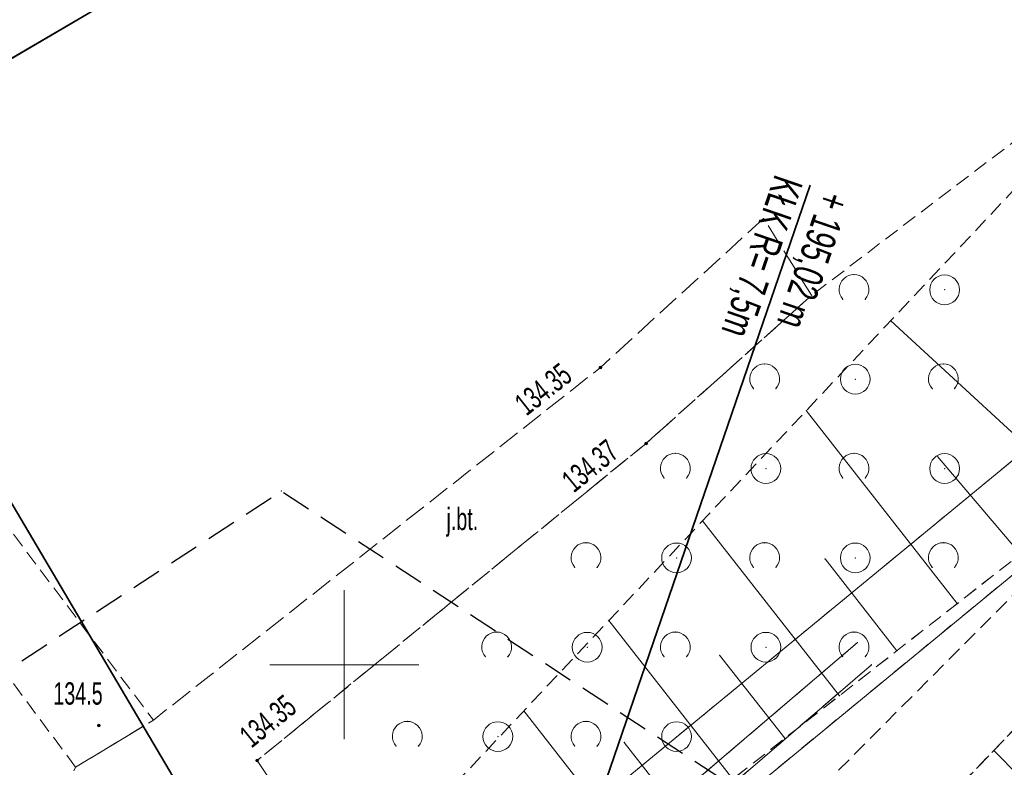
# Model space of a CAD drawing. Extents: x 6456700 to 6518119, y 5963420 to 5980059.
# Tile 56 of 256: x 6511808 to 6511841, y 5964246 to 5964271. Entities that reach past the tile are written whole.
import ezdxf
from ezdxf.enums import TextEntityAlignment as Align

# ---------------------------------------------------------------- set-up
doc = ezdxf.new("R2010")
doc.units = 0
doc.header["$MEASUREMENT"] = 0
for name, pattern in [('L_0_03', [1, 0.5, -0.5]), ('L_0_04', [1.5, 1, -0.5]), ('L_0_52', [1, 0.75, -0.25]), ('L_0_5A', [0.75, 0.5, -0.25])]:
    doc.linetypes.add(name, pattern=pattern)
doc.layers.get('0').update_dxf_attribs({"color": 2, "linetype": 'CONTINUOUS', "lineweight": 5})
for name, color, linetype, lineweight in [('000_Inne__niezydentyfikowane_', 7, 'CONTINUOUS', 18), ('18mm Kreska ciągła', 7, 'CONTINUOUS', 18), ('218_kontur_uzytku_gruntowego', 96, 'L_0_03', 18), ('219_dzialka_ewidencyjna', 7, 'CONTINUOUS', 18), ('35mm Ciągła', 7, 'CONTINUOUS', 35), ('chodnik', 7, 'CONTINUOUS', 18), ('jezdnia', 7, 'CONTINUOUS', 18), ('jezdnia_Atr17', 7, 'CONTINUOUS', 18), ('pikieta_naturalna', 7, 'CONTINUOUS', 18), ('pikieta_naturalna_Atr2', 7, 'CONTINUOUS', 18), ('pikieta_sztuczna', 7, 'CONTINUOUS', 18), ('pikieta_sztuczna_Atr2', 7, 'CONTINUOUS', 18), ('przewod_kanalizacyjny', 7, 'CONTINUOUS', 18), ('przewod_kanalizacyjny___ob__projektowany', 7, 'CONTINUOUS', 18), ('przewod_wodociagowy', 7, 'CONTINUOUS', 18), ('przewod_wodociagowy___ob__projektowany', 7, 'CONTINUOUS', 18), ('siatka_krzyrzy', 7, 'CONTINUOUS', 18), ('skarpa_nieumocniona', 7, 'CONTINUOUS', 18), ('woda_stojaca', 7, 'CONTINUOUS', 18), ('zadrzewienie__zakrzewienie', 7, 'CONTINUOUS', 18), ('Zakres', 7, 'CONTINUOUS', 18)]:
    doc.layers.add(name, color=color, linetype=linetype, lineweight=lineweight)
doc.styles.get("Standard").update_dxf_attribs({"font": 'txt', "width": 0.75})
doc.styles.add('Znaczniki', font='GOTHIC.TTF', dxfattribs={"width": 0.7})

# ---------------------------------------------------------------- blocks, each defined once
blk = doc.blocks.new('mdcp_nowa')
at = {"layer": 'pikieta_naturalna', "linetype": 'Continuous', "lineweight": 18, "true_color": 0x000000}
blk.add_hatch(color=18, dxfattribs=at).paths.add_polyline_path([(6494541.76, 5980697.915, 1), (6494541.76, 5980698.005, 1)])
at = {"layer": 'pikieta_sztuczna', "linetype": 'Continuous', "lineweight": 18, "true_color": 0x000000}
for points in [[(6494558.6, 5980709.935, 1), (6494558.6, 5980710.025, 1)], [(6494560.13, 5980707.385, 1), (6494560.13, 5980707.475, 1)], [(6494547.07, 5980696.735, 1), (6494547.07, 5980696.825, 1)]]:
    blk.add_hatch(color=18, dxfattribs=at).paths.add_polyline_path(points)
at = {"layer": '000_Inne__niezydentyfikowane_', "linetype": 'Continuous', "lineweight": 18, "flags": 128}
for points in [[(6494574.65, 5980705.75), (6494568.35, 5980711.55)], [(6494570.58, 5980702.05), (6494565.51, 5980708.53)], [(6494572.7, 5980703.71), (6494569.92, 5980706.99)], [(6494566.63, 5980698.96), (6494562.03, 5980704.83)], [(6494568.55, 5980700.47), (6494566.14, 5980703.55)], [(6494563.04, 5980696.16), (6494558.88, 5980701.48)], [(6494564.79, 5980697.53), (6494562.6, 5980700.32)], [(6494559.8, 5980693.62), (6494556.03, 5980698.45)], [(6494561.38, 5980694.86), (6494559.4, 5980697.39)], [(6494572.65, 5980696.27), (6494571.81, 5980697.12)]]:
    blk.add_lwpolyline(points, dxfattribs=at)
at = {"layer": '000_Inne__niezydentyfikowane_'}
for p in [(6494568.35, 5980711.55), (6494565.51, 5980708.53), (6494569.92, 5980706.99), (6494562.03, 5980704.83), (6494566.14, 5980703.55), (6494570.58, 5980702.05), (6494558.88, 5980701.48), (6494562.6, 5980700.32), (6494568.55, 5980700.47), (6494566.63, 5980698.96), (6494556.03, 5980698.45), (6494559.4, 5980697.39), (6494564.79, 5980697.53), (6494571.81, 5980697.12)]:
    blk.add_point(p, dxfattribs=at)
at = {"layer": '218_kontur_uzytku_gruntowego', "lineweight": 18, "flags": 128}
for points in [[(6494552.76, 5980690.66), (6494575.33, 5980709.24)], [(6494556.09, 5980689.57), (6494577.56, 5980707.23)]]:
    blk.add_lwpolyline(points, dxfattribs=at)
at = {"layer": '219_dzialka_ewidencyjna', "color": 3, "linetype": 'Continuous', "lineweight": 18, "flags": 128}
for points in [[(6494575.33, 5980709.24), (6494552.76, 5980690.66)], [(6494577.56, 5980707.23), (6494556.09, 5980689.57)]]:
    blk.add_lwpolyline(points, dxfattribs=at)
at = {"layer": 'chodnik', "color": 7, "linetype": 'L_0_5A', "lineweight": 18, "flags": 128}
for points in [[(6494642.33, 5980787.48), (6494643.01, 5980787.08), (6494636.31, 5980775.7), (6494612.92, 5980741.39), (6494604.91, 5980731.44), (6494602.38, 5980728.27), (6494591.44, 5980717.56), (6494570.61, 5980695.87), (6494558.85, 5980685.72), (6494554.31, 5980685.65), (6494555.99, 5980687.87), (6494559.04, 5980688.88), (6494591.5, 5980721.44), (6494600.01, 5980730.75), (6494609.7, 5980742.37), (6494630.4, 5980772.08), (6494637.2, 5980782.92), (6494651.231, 5980809.836), (6494656.578, 5980811.793), (6494650.14, 5980800.21), (6494651.07, 5980799.91)], [(6494540.98, 5980696.56), (6494528.49, 5980713.31), (6494530.67, 5980715.29), (6494543.59, 5980698.14)]]:
    blk.add_lwpolyline(points, close=True, dxfattribs=at)
at = {"layer": 'chodnik'}
for p in [(6494543.59, 5980698.14), (6494540.98, 5980696.56)]:
    blk.add_point(p, dxfattribs=at)
at = {"layer": 'jezdnia', "color": 7, "linetype": 'L_0_52', "lineweight": 18, "flags": 128}
blk.add_lwpolyline([(6494554.31, 5980685.65), (6494551.58, 5980686.01), (6494541.22, 5980693.25), (6494540.23, 5980695.07), (6494540.98, 5980696.56), (6494543.59, 5980698.14), (6494558.6, 5980709.98), (6494564.08, 5980714.98), (6494565.69, 5980712.4), (6494560.13, 5980707.43), (6494547.07, 5980696.78), (6494550.16, 5980692.21), (6494553.82, 5980689.5), (6494555.99, 5980687.87)], close=True, dxfattribs=at)
at = {"layer": 'jezdnia'}
for p in [(6494564.08, 5980714.98), (6494565.69, 5980712.4), (6494558.6, 5980709.98), (6494560.13, 5980707.43), (6494543.59, 5980698.14), (6494547.07, 5980696.78), (6494540.98, 5980696.56)]:
    blk.add_point(p, dxfattribs=at)
at = {"layer": 'pikieta_naturalna', "color": 7, "linetype": 'Continuous', "lineweight": 18}
blk.add_circle((6494541.76, 5980697.96), 0.045, dxfattribs=at)
at = {"layer": 'pikieta_naturalna'}
blk.add_point((6494541.76, 5980697.96), dxfattribs=at)
at = {"layer": 'pikieta_sztuczna', "color": 7, "linetype": 'Continuous', "lineweight": 18}
for centre in [(6494558.6, 5980709.98), (6494560.13, 5980707.43), (6494547.07, 5980696.78)]:
    blk.add_circle(centre, 0.045, dxfattribs=at)
at = {"layer": 'pikieta_sztuczna'}
for p in [(6494558.6, 5980709.98), (6494560.13, 5980707.43), (6494547.07, 5980696.78)]:
    blk.add_point(p, dxfattribs=at)
at = {"layer": 'przewod_kanalizacyjny', "color": 34, "linetype": 'Continuous', "lineweight": 18, "flags": 128}
blk.add_lwpolyline([(6494567.23, 5980700.74), (6494549.68, 5980685.78)], dxfattribs=at)
at = {"layer": 'przewod_kanalizacyjny'}
blk.add_point((6494567.23, 5980700.74), dxfattribs=at)
at = {"layer": 'przewod_kanalizacyjny___ob__projektowany', "color": 34, "linetype": 'L_0_52', "lineweight": 18, "flags": 128}
blk.add_lwpolyline([(6494567.23, 5980700.74), (6494549.68, 5980685.78)], dxfattribs=at)
at = {"layer": 'przewod_kanalizacyjny___ob__projektowany'}
blk.add_point((6494567.23, 5980700.74), dxfattribs=at)
at = {"layer": 'przewod_wodociagowy', "color": 5, "linetype": 'Continuous', "lineweight": 18, "flags": 128}
blk.add_lwpolyline([(6494542.816, 5980613.473), (6494542.08, 5980614.13), (6494520.99, 5980650.8), (6494513.5, 5980663.95), (6494549.22, 5980684.59), (6494550.9, 5980685.56), (6494567.7, 5980700)], dxfattribs=at)
at = {"layer": 'przewod_wodociagowy'}
blk.add_point((6494567.7, 5980700), dxfattribs=at)
at = {"layer": 'przewod_wodociagowy___ob__projektowany', "color": 5, "linetype": 'L_0_52', "lineweight": 18, "flags": 128}
blk.add_lwpolyline([(6494550.9, 5980685.56), (6494567.7, 5980700)], dxfattribs=at)
at = {"layer": 'przewod_wodociagowy___ob__projektowany'}
blk.add_point((6494567.7, 5980700), dxfattribs=at)
at = {"layer": 'siatka_krzyrzy', "linetype": 'Continuous', "lineweight": 18, "flags": 128}
for points in [[(6494550, 5980697.5), (6494550, 5980702.5)], [(6494547.5, 5980700), (6494552.5, 5980700)]]:
    blk.add_lwpolyline(points, dxfattribs=at)
at = {"layer": 'skarpa_nieumocniona', "color": 7, "linetype": 'L_0_5A', "lineweight": 18, "flags": 128}
for points in [[(6494603.15, 5980729.02), (6494614.32, 5980743.54), (6494606.8, 5980732.81), (6494603.87, 5980728.18), (6494603.7, 5980727.33), (6494591.37, 5980714.95), (6494570.98, 5980694.61), (6494558.85, 5980685.72), (6494570.71, 5980695.98), (6494591.44, 5980717.56)], [(6494572.98, 5980703.93), (6494558.62, 5980692.7), (6494553.82, 5980689.5), (6494550.16, 5980692.21), (6494577.83, 5980721.63), (6494582.12, 5980713.87)]]:
    blk.add_lwpolyline(points, close=True, dxfattribs=at)
at = {"layer": 'woda_stojaca', "color": 141, "linetype": 'Continuous', "lineweight": 18, "flags": 128}
blk.add_lwpolyline([(6494530.3, 5980715.34), (6494528.49, 5980713.31), (6494527.35, 5980707.09), (6494526.2, 5980695.34), (6494520.53, 5980687.66), (6494505.04, 5980678.28), (6494474.89, 5980664.68), (6494461.82, 5980659.79), (6494438.12, 5980651.55), (6494432.21, 5980649.42), (6494413.18, 5980646.91), (6494551.45, 5980727.76)], close=True, dxfattribs=at)
at = {"layer": 'zadrzewienie__zakrzewienie', "color": 7, "linetype": 'L_0_5A', "lineweight": 18, "flags": 128}
blk.add_lwpolyline([(6494582.12, 5980713.87), (6494572.98, 5980703.93), (6494558.62, 5980692.7), (6494553.82, 5980689.5), (6494550.16, 5980692.21), (6494547.07, 5980696.78), (6494560.13, 5980707.43), (6494565.69, 5980712.4), (6494577.83, 5980721.63)], close=True, dxfattribs=at)
at = {"layer": 'zadrzewienie__zakrzewienie', "color": 7, "linetype": 'Continuous', "lineweight": 18}
for centre in [(6494570.156, 5980712.586), (6494567.156, 5980709.586), (6494564.156, 5980706.586), (6494570.156, 5980706.586), (6494561.156, 5980703.586), (6494567.156, 5980703.586), (6494558.156, 5980700.586), (6494564.156, 5980700.586), (6494555.156, 5980697.586), (6494561.156, 5980697.586)]:
    blk.add_circle(centre, 0.5, dxfattribs=at)
for centre in [(6494567.114, 5980712.597), (6494564.114, 5980709.597), (6494570.114, 5980709.597), (6494561.114, 5980706.597), (6494567.114, 5980706.597), (6494558.114, 5980703.597), (6494564.114, 5980703.597), (6494570.114, 5980703.597), (6494555.114, 5980700.597), (6494561.114, 5980700.597), (6494567.114, 5980700.597), (6494552.114, 5980697.597), (6494558.114, 5980697.597)]:
    blk.add_arc(centre, 0.5, 318.85, 221.162, dxfattribs=at)
at = {"layer": 'zadrzewienie__zakrzewienie'}
for p in [(6494567.114, 5980713.097), (6494570.156, 5980712.586), (6494565.69, 5980712.4), (6494566.738, 5980712.268), (6494567.49, 5980712.268), (6494564.114, 5980710.097), (6494570.114, 5980710.097), (6494567.156, 5980709.586), (6494563.738, 5980709.268), (6494564.49, 5980709.268), (6494569.738, 5980709.268), (6494570.49, 5980709.268), (6494560.13, 5980707.43), (6494561.114, 5980707.097), (6494567.114, 5980707.097), (6494564.156, 5980706.586), (6494570.156, 5980706.586), (6494560.738, 5980706.268), (6494561.49, 5980706.268), (6494566.738, 5980706.268), (6494567.49, 5980706.268), (6494558.114, 5980704.097), (6494564.114, 5980704.097), (6494570.114, 5980704.097), (6494561.156, 5980703.586), (6494567.156, 5980703.586), (6494557.738, 5980703.268), (6494558.49, 5980703.268), (6494563.738, 5980703.268), (6494564.49, 5980703.268), (6494569.738, 5980703.268), (6494570.49, 5980703.268), (6494555.114, 5980701.097), (6494561.114, 5980701.097), (6494567.114, 5980701.097), (6494558.156, 5980700.586), (6494564.156, 5980700.586), (6494554.738, 5980700.268), (6494555.49, 5980700.268), (6494560.738, 5980700.268), (6494561.49, 5980700.268), (6494566.738, 5980700.268), (6494567.49, 5980700.268), (6494552.114, 5980698.097), (6494558.114, 5980698.097), (6494555.156, 5980697.586), (6494561.156, 5980697.586), (6494551.738, 5980697.268), (6494552.49, 5980697.268), (6494557.738, 5980697.268), (6494558.49, 5980697.268), (6494547.07, 5980696.78)]:
    blk.add_point(p, dxfattribs=at)
at = {"layer": 'Zakres', "linetype": 'L_0_04', "lineweight": 25, "flags": 128}
blk.add_lwpolyline([(6495113.77, 5985050.22), (6495121.12, 5984877.07), (6495125.76, 5984757.87), (6495129.89, 5984649.81), (6495141.08, 5984611.3), (6495145.77, 5984544.53), (6495147.36, 5984487.27), (6495157.22, 5984392.07), (6495162.95, 5984387.45), (6495180.24, 5984384.16), (6495229.5, 5984386.61), (6495251.65, 5984373.41), (6495258.77, 5984357.12), (6495255.44, 5984330.44), (6495250.77, 5984304.39), (6495252.21, 5984282.78), (6495255.46, 5984256.45), (6495254.94, 5984238.25), (6495266.4, 5984211), (6495277.24, 5984182.33), (6495294.2, 5984133.19), (6495300.94, 5984095.37), (6495313.24, 5984037.69), (6495317.44, 5983978.18), (6495300.35, 5983922.18), (6495282.35, 5983883.38), (6495266.21, 5983862.23), (6495242.03, 5983839.67), (6495211.11, 5983816.86), (6495158.26, 5983772.66), (6495130.6, 5983651.16), (6495116.31, 5983543.43), (6495129.51, 5983346.73), (6495134.58, 5983264.71), (6495139.64, 5983186.97), (6495193.25, 5983077.94), (6495199.2, 5983041.97), (6495206.23, 5983026), (6495208.96, 5983004.88), (6495202.27, 5982979.48), (6495202.42, 5982950.13), (6495209.35, 5982897.38), (6495215.97, 5982850.34), (6495228.6, 5982809.97), (6495226.85, 5982778.82), (6495225.04, 5982750.56), (6495220.26, 5982723.37), (6495226.54, 5982679.97), (6495206.06, 5982669.48), (6495192.68, 5982657.71), (6495184.57, 5982648.65), (6495174.78, 5982624.58), (6495164.23, 5982604.61), (6495150.7, 5982588.3), (6495137.69, 5982582.43), (6495118.26, 5982573.75), (6495100.35, 5982558.42), (6495090.36, 5982544.99), (6495075.87, 5982519.06), (6495060.83, 5982499.68), (6495049.41, 5982485.49), (6495035.07, 5982459.7), (6495006.7, 5982406.64), (6494980.89, 5982351.84), (6494944.35, 5982293.29), (6494925.72, 5982250.11), (6494905.2, 5982190.37), (6494898.43, 5982153.5), (6494879.51, 5982063.89), (6494864.14, 5981992.66), (6494816.93, 5981768.61), (6494777.79, 5981577.7), (6494739.84, 5981394.72), (6494718.65, 5981297.89), (6494716.45, 5981237.31), (6494738.62, 5981208.21), (6494776.48, 5981173.06), (6494817.16, 5981137.44), (6494847.63, 5981109.8), (6494877.39, 5981077.08), (6494912.75, 5981030.55), (6494916.06, 5981014.71), (6494903.86, 5980957.01), (6494916.13, 5980953.51), (6494892.32, 5980927.59), (6494850.7, 5980858.8), (6494806.81, 5980779.89), (6494785.1, 5980753.49), (6494715.22, 5980723.29), (6494679.96, 5980686.78), (6494651.35, 5980651.29), (6494549.14, 5980683.24), (6494511.84, 5980659.66), (6494443.61, 5980630.33), (6494428.78, 5980598.6), (6494431.58, 5980579.46), (6494420.56, 5980549.76), (6494416.45, 5980528.2), (6494403.86, 5980507.16), (6494388.89, 5980482.96), (6494365.32, 5980407.99), (6494335.67, 5980315.15), (6494332.29, 5980297.41), (6494335.1, 5980278.18), (6494347.25, 5980254.84), (6494336.79, 5980250.09), (6494300.04, 5980271.34), (6494320.8, 5980301.43), (6494336.81, 5980349.17), (6494344.85, 5980380.92), (6494360.85, 5980437.13), (6494374.18, 5980476.38), (6494386.14, 5980498.84), (6494403.02, 5980528.52), (6494411.33, 5980563.19), (6494420.84, 5980586.25), (6494420.25, 5980601.11), (6494434.95, 5980635.94), (6494446.75, 5980644.99), (6494465.77, 5980647.27), (6494513.02, 5980669.46), (6494507.85, 5980679.68), (6494547.89, 5980705.83), (6494570.06, 5980691.34), (6494636.17, 5980669.05), (6494706.14, 5980756.86), (6494742.78, 5980772.58), (6494798.53, 5980814.27), (6494826.12, 5980867.97), (6494849.57, 5980908.6), (6494845.35, 5980942.01), (6494853.94, 5980970.83), (6494891.08, 5980960.54), (6494890.11, 5980965.73), (6494903.94, 5981025.69), (6494869.98, 5981070.3), (6494770.97, 5981160.58), (6494728.18, 5981200.64), (6494706.13, 5981229.56), (6494707.94, 5981299.75), (6494728.84, 5981398.1), (6494767.06, 5981580.19), (6494806.17, 5981770.55), (6494854.36, 5981994.76), (6494869.73, 5982065.97), (6494888.61, 5982155.44), (6494891.67, 5982173.95), (6494895.82, 5982197.45), (6494916.38, 5982253.72), (6494935.47, 5982297.95), (6494954.97, 5982331.67), (6494972.09, 5982356.64), (6494997.76, 5982411.14), (6495026.29, 5982464.48), (6495041.09, 5982491.09), (6495052.99, 5982505.88), (6495067.51, 5982524.6), (6495081.94, 5982550.43), (6495092.99, 5982565.28), (6495112.86, 5982582.29), (6495133.59, 5982591.55), (6495144.48, 5982596.46), (6495155.87, 5982610.19), (6495165.7, 5982628.8), (6495175.96, 5982654.03), (6495185.62, 5982664.83), (6495200.4, 5982677.82), (6495212.49, 5982688.04), (6495209.64, 5982723.43), (6495215.22, 5982750.57), (6495216.87, 5982779.54), (6495218.31, 5982809.31), (6495206.86, 5982847.92), (6495199.44, 5982894.74), (6495192.11, 5982948.71), (6495190.16, 5982979.24), (6495183.47, 5983075.16), (6495129.79, 5983184.34), (6495124.6, 5983264.07), (6495119.53, 5983346.09), (6495106.27, 5983543.75), (6495120.74, 5983652.9), (6495148.75, 5983779.42), (6495204.15, 5983826.04), (6495273.41, 5983889.36), (6495288.53, 5983927.42), (6495300.83, 5983964.69), (6495303.91, 5983980.14), (6495301.32, 5984039.55), (6495291.1, 5984093.63), (6495284.5, 5984130.67), (6495267.84, 5984178.93), (6495257.12, 5984207.3), (6495244.96, 5984236.19), (6495244.79, 5984255.42), (6495242.25, 5984281.97), (6495240.71, 5984304.95), (6495245.55, 5984331.94), (6495248.51, 5984355.64), (6495243.77, 5984366.47), (6495226.98, 5984376.47), (6495179.54, 5984374.12), (6495158.61, 5984378.09), (6495147.7, 5984386.91), (6495137.38, 5984486.61), (6495135.78, 5984544.04), (6495131.18, 5984609.54), (6495119.95, 5984648.2), (6495115.76, 5984757.49), (6495111.12, 5984876.67), (6495103.73, 5985050.93), (6495109.36, 5985081.73), (6495120.41, 5985085.88)], close=True, dxfattribs=at)
at = {"layer": 'Zakres'}
blk.add_point((6494547.89, 5980705.83), dxfattribs=at)
at = {"layer": 'jezdnia_Atr17', "color": 7, "lineweight": 15, "width": 0.66}
blk.add_text('j.bt.', height=0.75, dxfattribs=at).set_placement((6494553.43, 5980705.27), align=Align.TOP_LEFT)
at = {"layer": 'pikieta_naturalna_Atr2', "color": 7, "lineweight": 15, "width": 0.66}
blk.add_text('134.5', height=0.75, dxfattribs=at).set_placement((6494540.23, 5980699.41), align=Align.TOP_LEFT)
at = {"layer": 'pikieta_sztuczna_Atr2', "color": 7, "lineweight": 15, "width": 0.66}
for s, rotation, p in [('134.35', 38.3, (6494555.65, 5980708.92)), ('134.37', 39.2, (6494557.23, 5980706.33)), ('134.35', 39.2, (6494546.41, 5980697.76))]:
    blk.add_text(s, height=0.75, rotation=rotation, dxfattribs=at).set_placement(p, align=Align.TOP_LEFT)

msp = doc.modelspace()

# ---------------------------------------------------------------- block references
at = {"linetype": 'ByBlock'}
msp.add_blockref('mdcp_nowa', (17268.786, -16450.998), dxfattribs=at)

# ---------------------------------------------------------------- next in the draw order: linework, layer by layer
at = {"layer": '35mm Ciągła'}
for p, q in [((6511824.692, 5964236.72), (6511834.426, 5964265.098)), ((6511818.472, 5964236.064), (6511803.197, 5964261.885))]:
    msp.add_line(p, q, dxfattribs=at)

# ---------------------------------------------------------------- next in the draw order: texts
at = {"layer": '18mm Kreska ciągła', "insert": (6511834.426, 5964265.098), "char_height": 1, "attachment_point": 4, "rotation": 251.068, "style": 'Znaczniki'}
msp.add_mtext('+ 195,02 m\\PKŁK R= 7,5m', dxfattribs=at)

doc.saveas('drawing.dxf')
